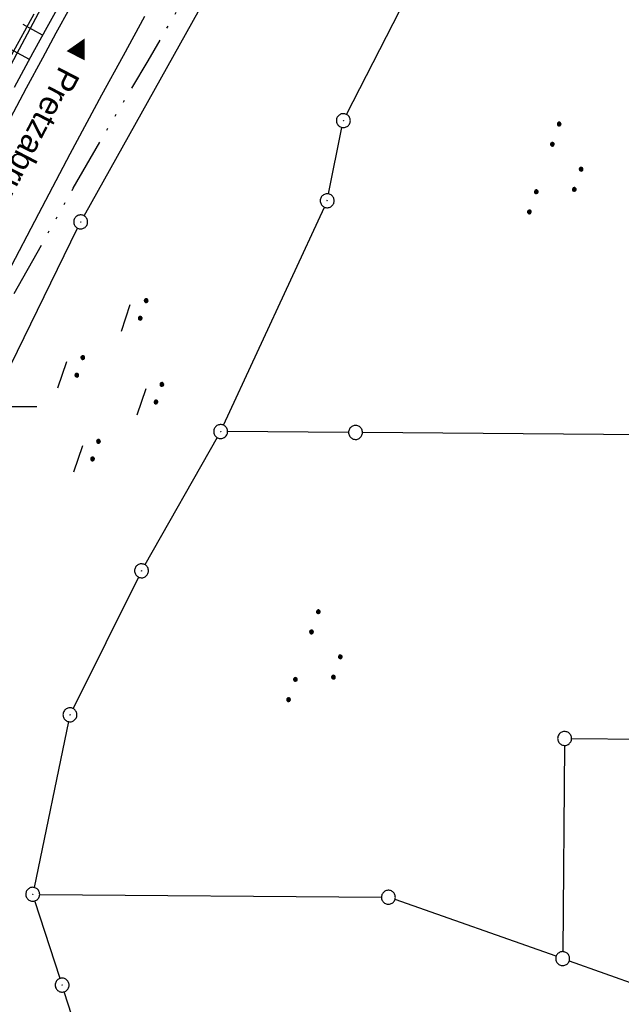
# Model space of a CAD drawing. Extents: x 510637 to 511182, y 471777 to 472747.
# Tile 38 of 42: x 511003 to 511068, y 472536 to 472642. Entities that reach past the tile are written whole.
import ezdxf

# ---------------------------------------------------------------- set-up
doc = ezdxf.new("R2010")
doc.units = 0
doc.header["$LTSCALE"] = 10
doc.header["$MEASUREMENT"] = 0
for name, pattern in [('ACAD_ISO14W100', [25.5, 12, -3, 0.5, -3, 0.5, -3, 0.5, -3]), ('LT00', [0]), ('LT09', [0.54, 0.2, -0.1, 0.02, -0.1, 0.02, -0.1])]:
    doc.linetypes.add(name, pattern=pattern)
doc.layers.get('0').update_dxf_attribs({"linetype": 'LT00'})
for name, color, linetype in [('DFK_AB_L', 21, 'LT00'), ('DFK_AB_P', 7, 'LT00'), ('DFK_GZPKT', 250, 'LT00'), ('DFK_KATASTER', 250, 'LT00'), ('DFK_NUTZUNG', 250, 'LT00'), ('GEMARKUNGSGRENZE', 3, 'LT09'), ('ORTSRICHTUNG', 7, 'Continuous'), ('TELEKOM', 210, 'ACAD_ISO14W100'), ('V94_AFBR_BAB', 250, 'LT00'), ('V94_BOESCH', 250, 'LT00'), ('V94_BOSCHUNG', 250, 'LT00'), ('V94_RASTER', 250, 'LT00'), ('V94_ZAUN', 40, 'LT00')]:
    doc.layers.add(name, color=color, linetype=linetype)
doc.styles.add('Beschrift', font='ARIAL.TTF')

# ---------------------------------------------------------------- blocks, each defined once
blk = doc.blocks.new('SYMB7010')
at = {"color": 0, "linetype": 'ByBlock'}
for points in [[(-0.031408, 0.499213), (-0.093728, 0.49134), (-0.15457, 0.475719), (-0.212975, 0.452595), (-0.268021, 0.422333), (-0.31884, 0.385411), (-0.36463, 0.342411), (-0.40467, 0.29401), (-0.438329, 0.240973), (-0.465074, 0.184136), (-0.484486, 0.124395), (-0.496256, 0.062692), (-0.5002, 0)], [(-0.5002, 0), (-0.496256, -0.062692), (-0.484486, -0.124395), (-0.465075, -0.184136), (-0.438329, -0.240973), (-0.404671, -0.29401), (-0.36463, -0.342411), (-0.31884, -0.385411), (-0.268021, -0.422333), (-0.212975, -0.452595), (-0.154571, -0.475719), (-0.093728, -0.49134), (-0.031408, -0.499213), (0.031408, -0.499213)], [(0.5002, 0), (0.496256, 0.062692), (0.484485, 0.124395), (0.465074, 0.184136), (0.438329, 0.240973), (0.40467, 0.29401), (0.36463, 0.342411), (0.31884, 0.385411), (0.268021, 0.422333), (0.212975, 0.452595), (0.15457, 0.475719), (0.093728, 0.49134), (0.031408, 0.499213), (-0.031408, 0.499213)], [(0.031408, -0.499213), (0.093728, -0.491341), (0.15457, -0.475719), (0.212975, -0.452595), (0.268021, -0.422333), (0.31884, -0.385411), (0.36463, -0.342411), (0.404671, -0.294011), (0.438329, -0.240974), (0.465075, -0.184136), (0.484486, -0.124395), (0.496256, -0.062692), (0.500201, 0)]]:
    blk.add_lwpolyline(points, dxfattribs=at)
blk = doc.blocks.new('SYMB0003')
at = {"color": 0, "linetype": 'ByBlock'}
for p, q in [((-0.015712, 0), (0.010166, 0.012015)), ((0, -0.021257), (-0.015712, 0)), ((0.010166, 0.012015), (0, -0.021257))]:
    blk.add_line(p, q, dxfattribs=at)
for points in [[(-0.031395, 0.499013), (-0.093691, 0.491144), (-0.154509, 0.475528), (-0.21289, 0.452414), (-0.267913, 0.422164), (-0.318712, 0.385257), (-0.364484, 0.342274), (-0.404509, 0.293893), (-0.438154, 0.240877), (-0.464888, 0.184062), (-0.484292, 0.124345), (-0.496058, 0.062667), (-0.5, 0)], [(-0.5, 0), (-0.496058, -0.062667), (-0.484292, -0.124345), (-0.464888, -0.184062), (-0.438154, -0.240877), (-0.404509, -0.293893), (-0.364485, -0.342274), (-0.318712, -0.385257), (-0.267914, -0.422164), (-0.21289, -0.452414), (-0.154509, -0.475529), (-0.093691, -0.491144), (-0.031395, -0.499014), (0.031395, -0.499014)], [(0.5, 0), (0.496057, 0.062667), (0.484292, 0.124345), (0.464888, 0.184062), (0.438153, 0.240877), (0.404509, 0.293893), (0.364484, 0.342274), (0.318712, 0.385257), (0.267913, 0.422164), (0.21289, 0.452414), (0.154509, 0.475528), (0.093691, 0.491144), (0.031395, 0.499013), (-0.031395, 0.499013)], [(0.031395, -0.499014), (0.093691, -0.491144), (0.154509, -0.475529), (0.21289, -0.452414), (0.267914, -0.422164), (0.318712, -0.385257), (0.364485, -0.342274), (0.404509, -0.293893), (0.438154, -0.240877), (0.464889, -0.184062), (0.484292, -0.124345), (0.496058, -0.062667), (0.5, 0)]]:
    blk.add_lwpolyline(points, dxfattribs=at)
blk = doc.blocks.new('SYMB7270')
at = {"color": 0, "linetype": 'ByBlock'}
for p, q in [((-0.215, 0.537919), (-0.215, 0.512081)), ((-0.21, 0.507895), (-0.21, 0.542105)), ((-0.205, 0.544164), (-0.205, 0.505836)), ((-0.2, 0.505204), (-0.2, 0.544796)), ((-0.195, 0.544164), (-0.195, 0.505836)), ((-0.19, 0.507895), (-0.19, 0.542105)), ((-0.185, 0.537919), (-0.185, 0.512081)), ((-0.015, 0.537919), (-0.015, 0.512081)), ((-0.01, 0.507895), (-0.01, 0.542105)), ((-0.005, 0.544164), (-0.005, 0.505836)), ((0, 0.505204), (0, 0.544796)), ((0.005, 0.544164), (0.005, 0.505836)), ((0.01, 0.507895), (0.01, 0.542105)), ((0.015, 0.537919), (0.015, 0.512081)), ((-0.18, 0.524874), (-0.18, 0.525146)), ((0.02, 0.524874), (0.02, 0.525146)), ((-0.1, 0.375), (0.2, 0.375)), ((-1.015, 0.087919), (-1.015, 0.062081)), ((-1.01, 0.057894), (-1.01, 0.092105)), ((-1.005, 0.094164), (-1.005, 0.055836)), ((-1, 0.055203), (-1, 0.094796)), ((-0.995, 0.094164), (-0.995, 0.055836)), ((-0.99, 0.057894), (-0.99, 0.092105)), ((-0.985, 0.087919), (-0.985, 0.062081)), ((-0.98, 0.074874), (-0.98, 0.075145)), ((-0.815, 0.087919), (-0.815, 0.062081)), ((-0.81, 0.057894), (-0.81, 0.092105)), ((-0.805, 0.094164), (-0.805, 0.055836)), ((-0.8, 0.055203), (-0.8, 0.094796)), ((-0.795, 0.094164), (-0.795, 0.055836)), ((-0.79, 0.057894), (-0.79, 0.092105)), ((-0.785, 0.087919), (-0.785, 0.062081)), ((-0.78, 0.074874), (-0.78, 0.075145)), ((0.585, 0.087919), (0.585, 0.062081)), ((0.59, 0.057895), (0.59, 0.092105)), ((0.595, 0.094164), (0.595, 0.055836)), ((0.6, 0.055204), (0.6, 0.094796)), ((0.605, 0.094164), (0.605, 0.055836)), ((0.61, 0.057895), (0.61, 0.092105)), ((0.615, 0.087919), (0.615, 0.062081)), ((0.62, 0.074874), (0.62, 0.075146)), ((0.785, 0.087919), (0.785, 0.062081)), ((0.79, 0.057895), (0.79, 0.092105)), ((0.795, 0.094164), (0.795, 0.055836)), ((0.8, 0.055204), (0.8, 0.094796)), ((0.805, 0.094164), (0.805, 0.055836)), ((0.81, 0.057895), (0.81, 0.092105)), ((0.815, 0.087919), (0.815, 0.062081)), ((0.82, 0.074874), (0.82, 0.075146)), ((-0.9, -0.075), (-0.6, -0.075)), ((0.7, -0.075), (1, -0.075)), ((-0.215, -0.362081), (-0.215, -0.387919)), ((-0.21, -0.392105), (-0.21, -0.357895)), ((-0.205, -0.355836), (-0.205, -0.394164)), ((-0.2, -0.394796), (-0.2, -0.355204)), ((-0.195, -0.355836), (-0.195, -0.394164)), ((-0.19, -0.392105), (-0.19, -0.357895)), ((-0.185, -0.362081), (-0.185, -0.387919)), ((-0.18, -0.375126), (-0.18, -0.374855)), ((-0.015, -0.362081), (-0.015, -0.387919)), ((-0.01, -0.392105), (-0.01, -0.357895)), ((-0.005, -0.355836), (-0.005, -0.394164)), ((0, -0.394796), (0, -0.355204)), ((0.005, -0.355836), (0.005, -0.394164)), ((0.01, -0.392105), (0.01, -0.357895)), ((0.015, -0.362081), (0.015, -0.387919)), ((0.02, -0.375126), (0.02, -0.374855)), ((-0.1, -0.525), (0.2, -0.525))]:
    blk.add_line(p, q, dxfattribs=at)
for points in [[(-0.18, 0.525), (-0.181981, 0.533678), (-0.18753, 0.540637), (-0.19555, 0.544499), (-0.20445, 0.544499), (-0.21247, 0.540637), (-0.218019, 0.533678), (-0.22, 0.525), (-0.218019, 0.516322), (-0.21247, 0.509363), (-0.20445, 0.505501), (-0.19555, 0.505501), (-0.18753, 0.509363), (-0.181981, 0.516322), (-0.18, 0.525)], [(-0.01247, 0.540637), (-0.018019, 0.533678), (-0.02, 0.525), (-0.018019, 0.516322), (-0.01247, 0.509363), (-0.00445, 0.505501)], [(0.00445, 0.544499), (-0.00445, 0.544499), (-0.01247, 0.540637)], [(0.02, 0.525), (0.018019, 0.533678), (0.01247, 0.540637), (0.00445, 0.544499)], [(-0.00445, 0.505501), (0.00445, 0.505501), (0.01247, 0.509363), (0.018019, 0.516322), (0.02, 0.525)], [(-0.98, 0.075), (-0.981981, 0.083678), (-0.98753, 0.090637), (-0.99555, 0.094498), (-1.00445, 0.094498), (-1.01247, 0.090637), (-1.018019, 0.083678), (-1.02, 0.075), (-1.018019, 0.066322), (-1.01247, 0.059363), (-1.00445, 0.055501), (-0.99555, 0.055501), (-0.98753, 0.059363), (-0.981981, 0.066322), (-0.98, 0.075)], [(-0.78, 0.075), (-0.781981, 0.083678), (-0.78753, 0.090637), (-0.79555, 0.094498), (-0.80445, 0.094498), (-0.81247, 0.090637), (-0.818019, 0.083678), (-0.82, 0.075), (-0.818019, 0.066322), (-0.81247, 0.059363), (-0.80445, 0.055501), (-0.79555, 0.055501), (-0.78753, 0.059363), (-0.781981, 0.066322), (-0.78, 0.075)], [(0.62, 0.075), (0.618019, 0.083678), (0.61247, 0.090637), (0.60445, 0.094499), (0.59555, 0.094499), (0.58753, 0.090637), (0.581981, 0.083678), (0.58, 0.075), (0.581981, 0.066322), (0.58753, 0.059363), (0.59555, 0.055501), (0.60445, 0.055501), (0.61247, 0.059363), (0.618019, 0.066322), (0.62, 0.075)], [(0.82, 0.075), (0.818019, 0.083678), (0.81247, 0.090637), (0.80445, 0.094499), (0.79555, 0.094499), (0.78753, 0.090637), (0.781981, 0.083678), (0.78, 0.075), (0.781981, 0.066322), (0.78753, 0.059363), (0.79555, 0.055501), (0.80445, 0.055501), (0.81247, 0.059363), (0.818019, 0.066322), (0.82, 0.075)], [(-0.18, -0.375), (-0.181981, -0.366322), (-0.18753, -0.359363), (-0.19555, -0.355501), (-0.20445, -0.355501), (-0.21247, -0.359363), (-0.218019, -0.366322), (-0.22, -0.375), (-0.218019, -0.383678), (-0.21247, -0.390637), (-0.20445, -0.394499), (-0.19555, -0.394499), (-0.18753, -0.390637), (-0.181981, -0.383678), (-0.18, -0.375)], [(-0.01247, -0.359363), (-0.018019, -0.366322), (-0.02, -0.375), (-0.018019, -0.383678), (-0.01247, -0.390637), (-0.00445, -0.394499)], [(0.00445, -0.355501), (-0.00445, -0.355501), (-0.01247, -0.359363)], [(-0.00445, -0.394499), (0.00445, -0.394499), (0.01247, -0.390637), (0.018019, -0.383678), (0.02, -0.375)], [(0.02, -0.375), (0.018019, -0.366322), (0.01247, -0.359363), (0.00445, -0.355501)]]:
    blk.add_lwpolyline(points, dxfattribs=at)
blk = doc.blocks.new('SYMB7111')
at = {"color": 0, "linetype": 'ByBlock'}
for p, q in [((-0.13, 0.202919), (-0.13, 0.177081)), ((-0.125, 0.172895), (-0.125, 0.207105)), ((-0.12, 0.209164), (-0.12, 0.170836)), ((-0.115, 0.170204), (-0.115, 0.209796)), ((-0.11, 0.209164), (-0.11, 0.170836)), ((-0.105, 0.172895), (-0.105, 0.207105)), ((-0.1, 0.202919), (-0.1, 0.177081)), ((-0.095, 0.189874), (-0.095, 0.190146)), ((0.1, 0.202919), (0.1, 0.177081)), ((0.105, 0.172895), (0.105, 0.207105)), ((0.11, 0.209164), (0.11, 0.170836)), ((0.115, 0.170204), (0.115, 0.209796)), ((0.12, 0.209164), (0.12, 0.170836)), ((0.125, 0.172895), (0.125, 0.207105)), ((0.13, 0.202919), (0.13, 0.177081)), ((0.135, 0.189874), (0.135, 0.190146)), ((-0.515, -0.177081), (-0.515, -0.202919)), ((-0.51, -0.207105), (-0.51, -0.172895)), ((-0.505, -0.170836), (-0.505, -0.209164)), ((-0.5, -0.209796), (-0.5, -0.170204)), ((-0.495, -0.170836), (-0.495, -0.209164)), ((-0.49, -0.207105), (-0.49, -0.172895)), ((-0.485, -0.177081), (-0.485, -0.202919)), ((-0.48, -0.190126), (-0.48, -0.189854)), ((-0.285, -0.177081), (-0.285, -0.202919)), ((-0.28, -0.207105), (-0.28, -0.172895)), ((-0.275, -0.170836), (-0.275, -0.209164)), ((-0.27, -0.209796), (-0.27, -0.170204)), ((-0.265, -0.170836), (-0.265, -0.209164)), ((-0.26, -0.207105), (-0.26, -0.172895)), ((-0.255, -0.177081), (-0.255, -0.202919)), ((-0.25, -0.190126), (-0.25, -0.189854)), ((0.255, -0.177081), (0.255, -0.202919)), ((0.26, -0.207105), (0.26, -0.172895)), ((0.265, -0.170836), (0.265, -0.209164)), ((0.27, -0.209796), (0.27, -0.170204)), ((0.275, -0.170836), (0.275, -0.209164)), ((0.28, -0.207105), (0.28, -0.172895)), ((0.285, -0.177081), (0.285, -0.202919)), ((0.29, -0.190126), (0.29, -0.189854)), ((0.485, -0.177081), (0.485, -0.202919)), ((0.49, -0.207105), (0.49, -0.172895)), ((0.495, -0.170836), (0.495, -0.209164)), ((0.5, -0.209796), (0.5, -0.170204)), ((0.505, -0.170836), (0.505, -0.209164)), ((0.51, -0.207105), (0.51, -0.172895)), ((0.515, -0.177081), (0.515, -0.202919)), ((0.52, -0.190126), (0.52, -0.189854))]:
    blk.add_line(p, q, dxfattribs=at)
for points in [[(-0.095, 0.19), (-0.096981, 0.198678), (-0.10253, 0.205637), (-0.11055, 0.209499), (-0.11945, 0.209499), (-0.12747, 0.205637), (-0.133019, 0.198678), (-0.135, 0.19), (-0.133019, 0.181322), (-0.12747, 0.174363), (-0.11945, 0.170501), (-0.11055, 0.170501), (-0.10253, 0.174363), (-0.096981, 0.181322), (-0.095, 0.19)], [(0.135, 0.19), (0.133019, 0.198678), (0.12747, 0.205637), (0.11945, 0.209499), (0.11055, 0.209499), (0.10253, 0.205637), (0.096981, 0.198678), (0.095, 0.19), (0.096981, 0.181322), (0.10253, 0.174363), (0.11055, 0.170501), (0.11945, 0.170501), (0.12747, 0.174363), (0.133019, 0.181322), (0.135, 0.19)], [(-0.48, -0.19), (-0.481981, -0.181322), (-0.48753, -0.174363), (-0.49555, -0.170501), (-0.50445, -0.170501), (-0.51247, -0.174363), (-0.518019, -0.181322), (-0.52, -0.19), (-0.518019, -0.198678), (-0.51247, -0.205637), (-0.50445, -0.209499), (-0.49555, -0.209499), (-0.48753, -0.205637), (-0.481981, -0.198678), (-0.48, -0.19)], [(-0.25, -0.19), (-0.251981, -0.181322), (-0.25753, -0.174363), (-0.26555, -0.170501), (-0.27445, -0.170501), (-0.28247, -0.174363), (-0.288019, -0.181322), (-0.29, -0.19), (-0.288019, -0.198678), (-0.28247, -0.205637), (-0.27445, -0.209499), (-0.26555, -0.209499), (-0.25753, -0.205637), (-0.251981, -0.198678), (-0.25, -0.19)], [(0.29, -0.19), (0.288019, -0.181322), (0.28247, -0.174363), (0.27445, -0.170501), (0.26555, -0.170501), (0.25753, -0.174363), (0.251981, -0.181322), (0.25, -0.19), (0.251981, -0.198678), (0.25753, -0.205637), (0.26555, -0.209499), (0.27445, -0.209499), (0.28247, -0.205637), (0.288019, -0.198678), (0.29, -0.19)], [(0.52, -0.19), (0.518019, -0.181322), (0.51247, -0.174363), (0.50445, -0.170501), (0.49555, -0.170501), (0.48753, -0.174363), (0.481981, -0.181322), (0.48, -0.19), (0.481981, -0.198678), (0.48753, -0.205637), (0.49555, -0.209499), (0.50445, -0.209499), (0.51247, -0.205637), (0.518019, -0.198678), (0.52, -0.19)]]:
    blk.add_lwpolyline(points, dxfattribs=at)

msp = doc.modelspace()

# ---------------------------------------------------------------- linework, layer by layer
at = {"layer": 'DFK_AB_L'}
for p, q in [((511010.09, 472620.52), (511045.11, 472683.17)), ((511038.36, 472631.45), (511051.34, 472656.86)), ((511036.43, 472622.89), (511037.87, 472630.04)), ((511025.11, 472597.97), (511035.97, 472621.47)), ((510971.27, 472541.27), (511009.39, 472619.2)), ((511024.43, 472596.64), (511016.65, 472582.94)), ((511015.95, 472581.62), (511008.9, 472567.45)), ((511008.42, 472566.05), (511004.71, 472548.18)), ((511007.5, 472538.38), (511004.79, 472546.74)), ((511012.01, 472524.47), (511007.96, 472536.96))]:
    msp.add_line(p, q, dxfattribs=at)
at = {"layer": 'DFK_KATASTER'}
for p, q in [((511038.58, 472597.19), (511025.55, 472597.29)), ((511114.15, 472596.59), (511040.08, 472597.18)), ((511062.6, 472564.22), (511106.85, 472563.81)), ((511061.84, 472563.48), (511061.65, 472541.27)), ((511005.31, 472547.44), (511042.12, 472547.14)), ((511060.93, 472540.77), (511043.58, 472546.88)), ((511062.35, 472540.27), (511070.03, 472537.56))]:
    msp.add_line(p, q, dxfattribs=at)
at = {"layer": 'GEMARKUNGSGRENZE', "ltscale": 2.5, "flags": 128}
msp.add_lwpolyline([(511046.03, 472711.81), (511031.93, 472691.27), (510996.41, 472627.33), (510946.88, 472521.12), (510931.14, 472471.16), (510904.27, 472356.96), (510903.97, 472355.51), (510901.21, 472342.3), (510941.59, 472335.04), (510971, 472327.67), (510993.45, 472322.39), (511002.82, 472295.22), (510981.46, 472288.09), (510979.08, 472252.27), (510975.29, 472194.98), (510973.33, 472186.4), (510968.72, 472165.9), (510952.99, 472136.27), (510921.26, 472097.63), (510905.04, 472075.84), (510893.26, 472050.56), (510892, 472047.86), (510887.62, 472022.35), (510889.46, 471975.29), (510899.31, 471911.87), (510912.91, 471849.01), (510924.68, 471794.7)], dxfattribs=at)
at = {"layer": 'TELEKOM', "ltscale": 0.05, "flags": 128}
msp.add_lwpolyline([(510962.47, 472350.13), (510965.72, 472353.73), (510968.65, 472357.09), (510966.89, 472358.76), (510964.96, 472360.79), (510963.38, 472362.62), (510961.16, 472365.44), (510958.36, 472369.71), (510956.81, 472372.66), (510955.4, 472376.3), (510954.46, 472378.6), (510953.27, 472382.49), (510952.4, 472386.28), (510951.56, 472391.28), (510951.37, 472393.02), (510951.21, 472394.82), (510951.11, 472397.93), (510950.76, 472402.94), (510950.34, 472407.88), (510949.95, 472413.34), (510950.59, 472414.01), (510952.27, 472415.52), (510953.52, 472416.87), (510953.3, 472423.32), (510953.18, 472428.17), (510953.1, 472431.49), (510952.99, 472436.04), (510952.87, 472440.34), (510952.59, 472443.98), (510952.19, 472450.05), (510952.15, 472464.55), (510952.43, 472470.43), (510952.59, 472472.37), (510952.87, 472474.9), (510953.02, 472476.41), (510953.86, 472481.93), (510954.42, 472485.53), (510955.01, 472488.81), (510955.68, 472492.27), (510957.11, 472499.08), (510957.74, 472502.15), (510958.66, 472505.51), (510959.93, 472510.35), (510961.11, 472514.23), (510962.54, 472519.22), (510964.13, 472525.05), (510968.69, 472538.33), (510971.78, 472546.75), (510974.27, 472553.08), (510975.98, 472557.89), (510979.47, 472566.12), (510985.49, 472580.31), (510988.11, 472585.54), (510992.34, 472593.39), (511000.33, 472608.22), (511008.93, 472623.49), (511012.76, 472630.15), (511016.98, 472637.21), (511020.44, 472643.2), (511022.02, 472646.24), (511024.13, 472651.25), (511028.1, 472659.23), (511033.92, 472668.24), (511039.2, 472676.62), (511044.42, 472684.4), (511051.03, 472694.02), (511057.11, 472702.99), (511061.74, 472709.89), (511061.8, 472709.97)], dxfattribs=at)
at = {"layer": 'V94_AFBR_BAB'}
for points in [[(511002.16, 472631.05), (511003.89, 472634.3), (511005.64, 472637.54), (511007.09, 472640.22), (511008.54, 472642.91)], [(511001.89, 472614.37), (511005.22, 472620.79), (511008.6, 472627.19), (511012.02, 472633.57), (511014.32, 472637.81), (511016.65, 472642.03)]]:
    msp.add_lwpolyline(points, dxfattribs=at)
at = {"layer": 'V94_BOESCH'}
msp.add_lwpolyline([(511002.6, 472634.39), (511004.61, 472638.12), (511006.28, 472641.16), (511007.96, 472644.2)], dxfattribs=at)
at = {"layer": 'V94_BOSCHUNG'}
for p, q in [((511005.63, 472639.99), (511003.53, 472641.14)), ((511004.2, 472637.36), (511000.03, 472639.63))]:
    msp.add_line(p, q, dxfattribs=at)
at = {"layer": 'V94_RASTER'}
msp.add_line((510995, 472600), (511005, 472600), dxfattribs=at)
at = {"layer": 'V94_ZAUN'}
msp.add_line((510999.5, 472631.7), (511006.54, 472644.95), dxfattribs=at)

# ---------------------------------------------------------------- block references
at = {"layer": 'DFK_AB_P', "xscale": 1.499999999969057, "yscale": 1.5, "zscale": 1.5, "rotation": 251.2881100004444}
for p in [(511038.02, 472630.78), (511036.28, 472622.15), (511009.72, 472619.87), (511024.8, 472597.29), (511016.28, 472582.29), (511008.57, 472566.78), (511004.56, 472547.45), (511007.73, 472537.67)]:
    msp.add_blockref('SYMB0003', p, dxfattribs=at)
at = {"layer": 'DFK_GZPKT', "xscale": 1.499999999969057, "yscale": 1.5, "zscale": 1.5, "rotation": 251.2881100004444}
for p in [(511039.33, 472597.19), (511061.85, 472564.23), (511042.87, 472547.13), (511061.64, 472540.52)]:
    msp.add_blockref('SYMB7010', p, dxfattribs=at)
at = {"layer": 'DFK_NUTZUNG', "yscale": 10, "zscale": 10, "rotation": 251.28826}
for name, p, xscale in [('SYMB7111', (511061.46, 472625.07), 9.99999999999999), ('SYMB7270', (511012.86, 472602.16), 9.999999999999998), ('SYMB7111', (511035.52, 472572.54), 9.99999999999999)]:
    msp.add_blockref(name, p, dxfattribs=dict(at, xscale=xscale))

# ---------------------------------------------------------------- texts
at = {"layer": 'ORTSRICHTUNG', "insert": (511004.18, 472630.5), "char_height": 2.5, "width": 23.2363, "attachment_point": 8, "rotation": 242.5853, "style": 'Beschrift'}
msp.add_mtext('◄ Pretzabruck', dxfattribs=at)

doc.saveas('drawing.dxf')
